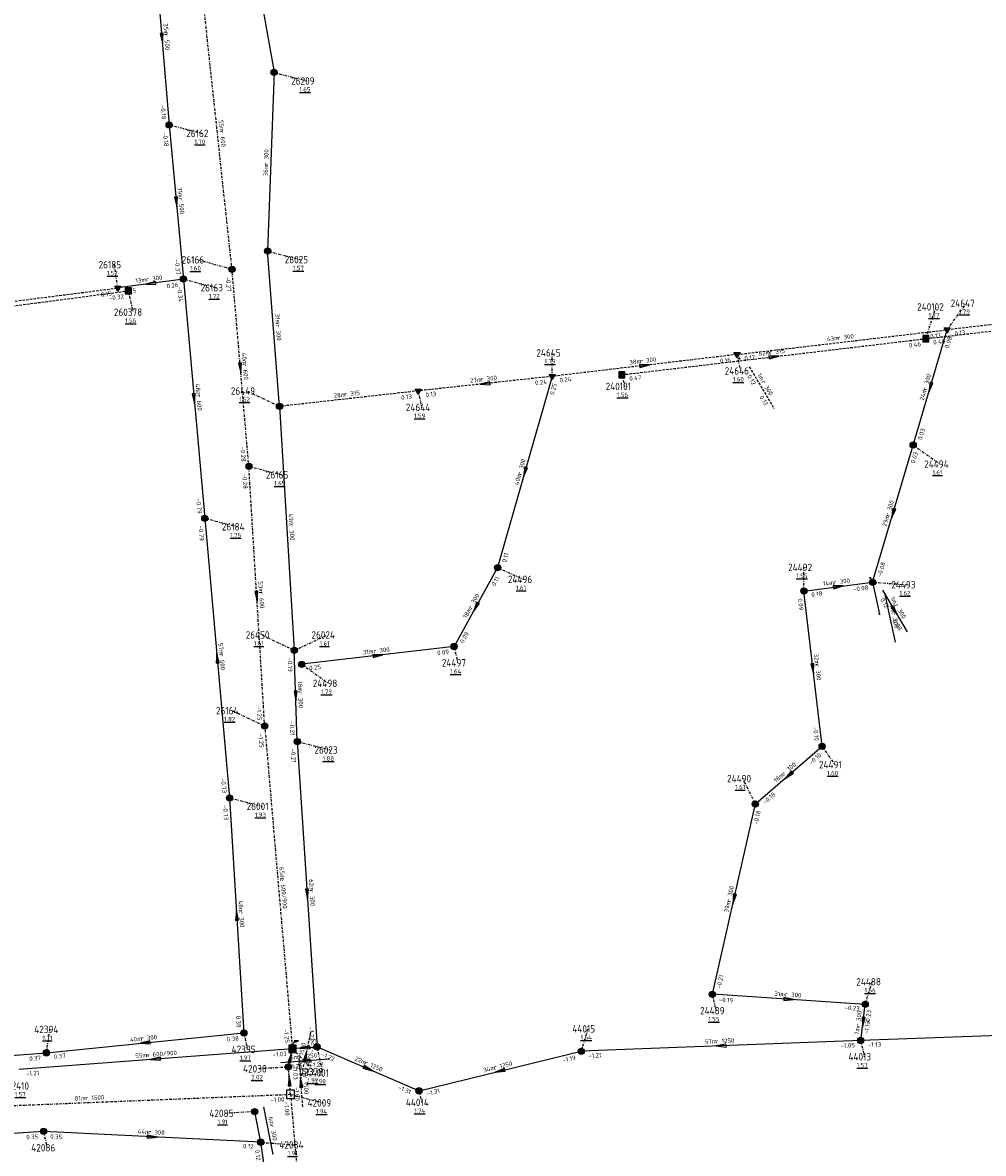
# Model space of a CAD drawing. Extents: x 188323 to 208361, y 565368 to 574910.
# Tile 200 of 256: x 203260 to 203455, y 569151 to 569380. Entities that reach past the tile are written whole.
import ezdxf

# ---------------------------------------------------------------- set-up
doc = ezdxf.new("R2010")
doc.units = 0
for name, pattern in [('BORDER', [1.75, 0.5, -0.25, 0.5, -0.25, 0, -0.25]), ('DASHDOT', [1, 0.5, -0.25, 0, -0.25]), ('DASHED', [0.75, 0.5, -0.25])]:
    doc.linetypes.add(name, pattern=pattern)
doc.layers.get('0').update_dxf_attribs({"linetype": 'CONTINUOUS'})
for name, color, linetype in [('RIO-AFM', 7, 'CONTINUOUS'), ('RIO-BOK', 7, 'CONTINUOUS'), ('RIO-DET', 7, 'CONTINUOUS'), ('RIO-KNP', 7, 'CONTINUOUS'), ('RIO-KNR', 7, 'CONTINUOUS'), ('RIO-LAG_0B', 7, 'CONTINUOUS'), ('RIO-LAG_1B', 7, 'DASHED'), ('RIO-LAG_2B', 7, 'DASHED'), ('RIO-LAG_4', 7, 'BORDER'), ('RIO-LEN', 7, 'CONTINUOUS'), ('RIO-MVD', 1, 'CONTINUOUS'), ('RIO-VRB', 6, 'DASHDOT'), ('RIO-VRH', 7, 'CONTINUOUS')]:
    doc.layers.add(name, color=color, linetype=linetype)
doc.styles.add('RIO-TXT', font='isocp.shx')

# ---------------------------------------------------------------- blocks, each defined once
blk = doc.blocks.new('L_VHR')
blk.add_lwpolyline([(-0.5, 0), (0.5, 0), (-0.5, 0.15), (-0.5, -0.15), (0.5, 0)])
blk = doc.blocks.new('K_IPR')
blk.add_lwpolyline([(-0.5, -0.5), (0.5, -0.5), (0.5, 0.5), (-0.5, 0.5)], close=True)
blk.add_solid([(-0.5, 0.5), (0.5, 0.5), (-0.5, -0.5), (0.5, -0.5)])
at = {"style": 'RIO-TXT', "flags": 1}
blk.add_attdef('KNOOPNAAM', (2, 2), '', height=1, dxfattribs=at)
blk = doc.blocks.new('K_IPG')
blk.add_circle((0, 0), 0.5)
for points in [[(0, 0), (-0.5, 0), (-0.433013, 0.25)], [(0, 0), (-0.433013, -0.25), (-0.5, 0)], [(0, 0), (-0.433013, 0.25), (-0.25, 0.433013)], [(0, 0), (-0.25, -0.433013), (-0.433013, -0.25)], [(0, 0), (-0.25, 0.433013), (0, 0.5)], [(0, 0), (0, -0.5), (-0.25, -0.433013)], [(0, 0), (0, 0.5), (0.25, 0.433013)], [(0, 0), (0.25, 0.433013), (0.433013, 0.25)], [(0, 0), (0.433013, 0.25), (0.5, 0)], [(0, 0), (0.5, 0), (0.433013, -0.25)], [(0, 0), (0.433013, -0.25), (0.25, -0.433013)], [(0, 0), (0.25, -0.433013), (0, -0.5)]]:
    blk.add_solid(points)
at = {"style": 'RIO-TXT', "flags": 1}
blk.add_attdef('KNOOPNAAM', (2, 2), '', height=1, dxfattribs=at)
blk = doc.blocks.new('K_FIC')
blk.add_circle((0, 0), 0.0625)
at = {"style": 'RIO-TXT', "flags": 1}
blk.add_attdef('KNOOPNAAM', (2, 2), '', height=1, dxfattribs=at)
blk = doc.blocks.new('K_IPD')
blk.add_lwpolyline([(-0.496027, 0.307994), (0.503973, 0.307994), (0.003973, -0.558031)], close=True)
blk.add_solid([(-0.496027, 0.307994), (0.503973, 0.307994), (0.003973, -0.558031)])
at = {"style": 'RIO-TXT', "flags": 1}
blk.add_attdef('KNOOPNAAM', (2, 2), '', height=1, dxfattribs=at)
blk = doc.blocks.new('K_DIV')
for p, q in [((-0.65, 0.65), (-0.65, -0.65)), ((0.65, 0.65), (-0.65, 0.65)), ((0.65, -0.65), (0.65, 0.65)), ((-0.65, -0.65), (0.65, -0.65))]:
    blk.add_line(p, q)
blk = doc.blocks.new('K_OVL')
for points in [[(0.6, 0.6), (-0.6, 0.6), (-0.6, -0.6), (0.6, -0.6)], [(1, 1.25), (0.474823, 0.983111), (0.413034, 1.369554)]]:
    blk.add_lwpolyline(points, close=True)
blk.add_arc((0.81571, 0.439293), 0.83139, 77.193131, 168.854604)
blk.add_solid([(-0.6, 0.6), (0.6, 0.6), (-0.6, -0.6), (0.6, -0.6)])
at = {"style": 'RIO-TXT', "flags": 1}
blk.add_attdef('KNOOPNAAM', (2, 2), '', height=1, dxfattribs=at)
blk = doc.blocks.new('279_02______24493_____24609_')
at = {"layer": 'RIO-LAG_0B'}
blk.add_line((0, 0), (2.029, -9.61), dxfattribs=at)
at = {"layer": 'RIO-AFM', "style": 'RIO-TXT'}
blk.add_text('r 300', height=0.9, rotation=281.8965, dxfattribs=at).set_placement((1.2807, -3.6446))
at = {"layer": 'RIO-LEN', "style": 'RIO-TXT'}
blk.add_text('7m', height=0.9, rotation=281.8965, dxfattribs=at).set_placement((0.946, -2.0596))
blk = doc.blocks.new('280_02______24662_____24493_')
at = {"layer": 'RIO-LAG_0B'}
blk.add_line((0, 0), (5.014, -8.445), dxfattribs=at)
at = {"layer": 'RIO-VRH', "xscale": 2, "yscale": 2, "zscale": 2, "rotation": 300.6749}
blk.add_blockref('L_VHR', (2.507, -4.2225), dxfattribs=at)
at = {"layer": 'RIO-AFM', "style": 'RIO-TXT'}
blk.add_text('r 300', height=0.9, rotation=300.6749, dxfattribs=at).set_placement((2.3859, -3.0382))
at = {"layer": 'RIO-BOK', "style": 'RIO-TXT'}
for s, p in [('0.12', (-0.489, -1.9184)), ('-0.08', (1.7174, -5.6336))]:
    blk.add_text(s, height=0.9, rotation=300.6749, dxfattribs=at).set_placement(p)
at = {"layer": 'RIO-LEN', "style": 'RIO-TXT'}
blk.add_text('1m', height=0.9, rotation=300.6749, dxfattribs=at).set_placement((1.5587, -1.6454))
blk = doc.blocks.new('286_02______24646_____24663_')
at = {"layer": 'RIO-LAG_2B'}
blk.add_line((0, 0), (5.014, -8.445), dxfattribs=at)
at = {"layer": 'RIO-AFM', "style": 'RIO-TXT'}
blk.add_text('r 300', height=0.9, rotation=300.6749, dxfattribs=at).set_placement((2.3859, -3.0382))
at = {"layer": 'RIO-BOK', "style": 'RIO-TXT'}
for p in [(-0.489, -1.9184), (1.9932, -6.0979)]:
    blk.add_text('0.12', height=0.9, rotation=300.6749, dxfattribs=at).set_placement(p)
at = {"layer": 'RIO-LEN', "style": 'RIO-TXT'}
blk.add_text('1m', height=0.9, rotation=300.6749, dxfattribs=at).set_placement((1.5587, -1.6454))
blk = doc.blocks.new('706_04______42009___c242038_')
at = {"layer": 'RIO-LAG_4'}
blk.add_line((0, 0), (-0.75, 9.792), dxfattribs=at)
at = {"layer": 'RIO-VRH', "xscale": 2, "yscale": 2, "zscale": 2, "rotation": 94.3676}
blk.add_blockref('L_VHR', (-0.375, 4.896), dxfattribs=at)
at = {"layer": 'RIO-AFM', "style": 'RIO-TXT'}
blk.add_text('r 1500', height=0.9, rotation=274.3676, dxfattribs=at).set_placement((0.0214, 6.2807))
at = {"layer": 'RIO-BOK', "style": 'RIO-TXT'}
for s, p in [('-1.03', (-2.0386, 8.289)), ('-1.00', (-1.7075, 3.9818))]:
    blk.add_text(s, height=0.9, rotation=274.3676, dxfattribs=at).set_placement(p)
at = {"layer": 'RIO-LEN', "style": 'RIO-TXT'}
blk.add_text('6m', height=0.9, rotation=274.3676, dxfattribs=at).set_placement((-0.1028, 7.8959))
blk = doc.blocks.new('716_04______42038_____42378___c')
at = {"layer": 'RIO-LAG_4'}
blk.add_line((0, 0), (2.059, 9.602), dxfattribs=at)
at = {"layer": 'RIO-VRH', "xscale": 2, "yscale": 2, "zscale": 2, "rotation": 77.8869}
blk.add_blockref('L_VHR', (1.0295, 4.801), dxfattribs=at)
at = {"layer": 'RIO-AFM', "style": 'RIO-TXT'}
blk.add_text('r 1500', height=0.9, rotation=77.8869, dxfattribs=at).set_placement((0.2577, 3.5858))
at = {"layer": 'RIO-BOK', "style": 'RIO-TXT'}
for s, p in [('-1.25', (2.5684, 5.299)), ('-1.03', (1.6624, 1.0751))]:
    blk.add_text(s, height=0.9, rotation=77.8869, dxfattribs=at).set_placement(p)
at = {"layer": 'RIO-LEN', "style": 'RIO-TXT'}
blk.add_text('4m', height=0.9, rotation=77.8869, dxfattribs=at).set_placement((-0.082, 2.0018))
blk = doc.blocks.new('722_04______42084_____42085_')
at = {"layer": 'RIO-LAG_0B'}
blk.add_line((0, 0), (-1.87, 9.641), dxfattribs=at)
at = {"layer": 'RIO-AFM', "style": 'RIO-TXT'}
blk.add_text('r 300', height=0.9, rotation=280.962, dxfattribs=at).set_placement((-0.649, 5.9765))
at = {"layer": 'RIO-LEN', "style": 'RIO-TXT'}
blk.add_text('6m', height=0.9, rotation=280.962, dxfattribs=at).set_placement((-0.9578, 7.5668))
blk = doc.blocks.new('737_04______44001_____42378___c')
at = {"layer": 'RIO-LAG_0B'}
blk.add_line((0, 0), (-9.794, -0.728), dxfattribs=at)
at = {"layer": 'RIO-VRH', "xscale": 2, "yscale": 2, "zscale": 2, "rotation": 184.2318}
blk.add_blockref('L_VHR', (-4.897, -0.364), dxfattribs=at)
at = {"layer": 'RIO-AFM', "style": 'RIO-TXT'}
blk.add_text('r 1250', height=0.9, rotation=364.2318, dxfattribs=at).set_placement((-6.2805, 0.0356))
at = {"layer": 'RIO-BOK', "style": 'RIO-TXT'}
for s, p in [('-1.25', (-8.2939, -2.0199)), ('-1.22', (-3.9849, -1.6983))]:
    blk.add_text(s, height=0.9, rotation=364.2318, dxfattribs=at).set_placement(p)
at = {"layer": 'RIO-LEN', "style": 'RIO-TXT'}
blk.add_text('5m', height=0.9, rotation=364.2318, dxfattribs=at).set_placement((-7.896, -0.0849))

msp = doc.modelspace()

# ---------------------------------------------------------------- linework, layer by layer
at = {"layer": 'RIO-LAG_0B'}
for p, q in [((203306.4, 569397.888), (203311.296, 569369.92)), ((203287.2, 569394.304), (203290.096, 569359.296)), ((203311.296, 569369.92), (203310, 569333.824)), ((203290.096, 569359.296), (203292.992, 569328.128)), ((203312.4, 569302.4), (203310, 569333.824)), ((203292.992, 569328.128), (203279.712, 569326.336)), ((203292.992, 569328.128), (203297.296, 569279.808)), ((203440.496, 569294.592), (203447.36, 569317.888)), ((203367.504, 569308.48), (203356.496, 569269.824)), ((203312.4, 569302.4), (203315.392, 569253.12)), ((203432.304, 569266.88), (203440.496, 569294.592)), ((203297.296, 569279.808), (203302.304, 569223.296)), ((203356.496, 569269.824), (203347.696, 569253.888)), ((203431.792, 569267.776), (203432.304, 569266.88)), ((203418.4, 569265.088), (203432.304, 569266.88)), ((203422.096, 569233.728), (203418.4, 569265.088)), ((203432.304, 569266.88), (203433.664, 569260.416)), ((203347.696, 569253.888), (203316.896, 569250.304)), ((203316, 569234.688), (203315.392, 569253.12)), ((203316, 569234.688), (203315.392, 569253.12)), ((203316, 569234.688), (203320, 569172.992)), ((203408.608, 569222.08), (203422.096, 569233.728)), ((203302.304, 569223.296), (203305.2, 569175.808)), ((203399.904, 569183.616), (203408.608, 569222.08)), ((203430.8, 569181.568), (203399.904, 569183.616)), ((203429.904, 569174.272), (203430.8, 569181.568)), ((203265.296, 569171.776), (203305.2, 569175.808)), ((203488, 569176.384), (203429.904, 569174.272)), ((203429.904, 569174.272), (203373.408, 569172.096)), ((203224.096, 569168.768), (203265.296, 569171.776)), ((203315.008, 569172.608), (203259.696, 569168.384)), ((203320, 569172.992), (203315.008, 569172.608)), ((203320, 569172.992), (203340.608, 569164.096)), ((203340.608, 569164.096), (203373.408, 569172.096)), ((203308.608, 569153.728), (203307.392, 569159.872)), ((203264.704, 569155.904), (203229.504, 569153.408)), ((203308.608, 569153.728), (203264.704, 569155.904)), ((203313.296, 569122.816), (203308.608, 569153.728))]:
    msp.add_line(p, q, dxfattribs=at)
at = {"layer": 'RIO-LAG_1B'}
for p, q in [((203215.232, 569317.056), (203281.856, 569325.76)), ((203443.056, 569316.096), (203522.848, 569325.312)), ((203381.616, 569308.8), (203443.056, 569316.096))]:
    msp.add_line(p, q, dxfattribs=at)
at = {"layer": 'RIO-LAG_2B'}
for p, q in [((203215.056, 569318.08), (203279.712, 569326.336)), ((203484.416, 569322.112), (203447.36, 569317.888)), ((203404.88, 569312.896), (203447.36, 569317.888)), ((203404.88, 569312.896), (203367.504, 569308.48)), ((203404.88, 569312.896), (203405.392, 569312.064)), ((203367.504, 569308.48), (203340.432, 569305.536)), ((203340.432, 569305.536), (203312.4, 569302.4))]:
    msp.add_line(p, q, dxfattribs=at)
at = {"layer": 'RIO-LAG_4'}
for p, q in [((203302.8, 569330.112), (203296.992, 569384.384)), ((203306.208, 569290.304), (203302.8, 569330.112)), ((203309.408, 569237.824), (203306.208, 569290.304)), ((203309.408, 569237.824), (203315.008, 569172.608)), ((203314.208, 569168.896), (203315.008, 569172.608)), ((203314.624, 569163.392), (203314.208, 569168.896)), ((203233.904, 569160.128), (203314.624, 569163.392)), ((203314.624, 569163.392), (203320.992, 569089.984))]:
    msp.add_line(p, q, dxfattribs=at)
at = {"layer": 'RIO-VRB'}
for p, q in [((203311.3, 569369.9), (203317.9482, 569368.18)), ((203290.1, 569359.3), (203296.7482, 569357.58)), ((203310, 569333.8), (203316.6482, 569332.08)), ((203279.72, 569326.34), (203279.0117, 569331.053)), ((203302.8, 569330.1), (203295.8321, 569332.0265)), ((203293, 569328.1), (203299.6482, 569326.38)), ((203281.86, 569325.74), (203282.7406, 569321.442)), ((203443.05, 569316.11), (203445.1271, 569322.5189)), ((203447.36, 569317.89), (203451.2645, 569323.2441)), ((203367.51, 569308.46), (203367.5094, 569313.235)), ((203404.88, 569312.9), (203405.5871, 569309.5868)), ((203381.62, 569308.78), (203382.1535, 569306.4516)), ((203312.4, 569302.4), (203305.751, 569305.5179)), ((203340.43, 569305.52), (203341.1371, 569302.2068)), ((203440.5, 569294.6), (203445.9194, 569290.7519)), ((203306.2, 569290.3), (203312.8482, 569288.58)), ((203297.29, 569279.8), (203303.9382, 569278.08)), ((203356.5, 569269.8), (203361.7609, 569267.4622)), ((203418.4, 569265.1), (203418.3994, 569269.875)), ((203432.3, 569266.9), (203439.2675, 569266.3713)), ((203315.4, 569253.1), (203308.751, 569256.2179)), ((203315.4, 569253.1), (203322.0482, 569256.22)), ((203347.7, 569253.9), (203348.4071, 569250.5868)), ((203316.9, 569250.3), (203322.3194, 569246.4519)), ((203309.4, 569237.8), (203302.751, 569240.9179)), ((203316, 569234.7), (203322.6482, 569232.98)), ((203422.1, 569233.7), (203424.637, 569230.0047)), ((203408.6, 569222.1), (203406.0616, 569227.1945)), ((203302.3, 569223.3), (203308.9482, 569221.58)), ((203430.8, 569181.6), (203432.1933, 569186.1294)), ((203399.9, 569183.6), (203400.6071, 569180.2868)), ((203265.3, 569171.8), (203266.0071, 569176.5132)), ((203305.2, 569175.8), (203305.9071, 569172.4868)), ((203373.4, 569172.1), (203374.7933, 569176.6294)), ((203429.9, 569174.3), (203430.6071, 569170.9868)), ((203315, 569172.63), (203319.5472, 569167.9098)), ((203320, 569173), (203321.0541, 569167.7171)), ((203314.2, 569168.9), (203308.2176, 569168.5431)), ((203314.62, 569163.39), (203321.2682, 569161.67)), ((203340.6, 569164.1), (203341.1335, 569161.7716)), ((203307.4, 569159.9), (203301.4176, 569159.5431)), ((203264.7, 569155.9), (203265.4071, 569152.5868)), ((203308.6, 569153.7), (203315.5675, 569153.1713))]:
    msp.add_line(p, q, dxfattribs=at)

# ---------------------------------------------------------------- block references
at = {"layer": 'RIO-DET'}
for name, p in [('286_02______24646_____24663_', (203407.376, 569310.4)), ('280_02______24662_____24493_', (203434.288, 569265.28)), ('279_02______24493_____24609_', (203434.8, 569264.384)), ('716_04______42038_____42378___c', (203316.704, 569166.4)), ('737_04______44001_____42378___c', (203322.496, 569170.496)), ('706_04______42009___c242038_', (203317.12, 569160.896)), ('722_04______42084_____42085_', (203311.104, 569151.232))]:
    msp.add_blockref(name, p, dxfattribs=at)
at = {"layer": 'RIO-KNP', "xscale": 1.25, "yscale": 1.25, "zscale": 1.25}
for name, p in [('K_IPG', (203311.296, 569369.92)), ('K_IPG', (203290.096, 569359.296)), ('K_IPG', (203310, 569333.824)), ('K_IPG', (203292.992, 569328.128)), ('K_IPG', (203302.8, 569330.112)), ('K_IPD', (203279.712, 569326.336)), ('K_IPR', (203281.856, 569325.76)), ('K_IPD', (203447.36, 569317.888)), ('K_IPR', (203443.056, 569316.096)), ('K_IPD', (203404.88, 569312.896)), ('K_FIC', (203405.392, 569312.064)), ('K_IPD', (203367.504, 569308.48)), ('K_IPR', (203381.616, 569308.8)), ('K_IPD', (203340.432, 569305.536)), ('K_IPG', (203312.4, 569302.4)), ('K_IPG', (203440.496, 569294.592)), ('K_IPG', (203306.208, 569290.304)), ('K_IPG', (203297.296, 569279.808)), ('K_IPG', (203356.496, 569269.824)), ('K_IPG', (203432.304, 569266.88)), ('K_FIC', (203431.792, 569267.776)), ('K_IPG', (203418.4, 569265.088)), ('K_FIC', (203433.664, 569260.416)), ('K_IPG', (203315.392, 569253.12)), ('K_IPG', (203315.392, 569253.12)), ('K_IPG', (203347.696, 569253.888)), ('K_IPG', (203316.896, 569250.304)), ('K_IPG', (203309.408, 569237.824)), ('K_IPG', (203316, 569234.688)), ('K_IPG', (203422.096, 569233.728)), ('K_IPG', (203302.304, 569223.296)), ('K_IPG', (203408.608, 569222.08)), ('K_IPG', (203399.904, 569183.616)), ('K_IPG', (203430.8, 569181.568)), ('K_IPG', (203305.2, 569175.808)), ('K_OVL', (203315.008, 569172.608)), ('K_IPG', (203320, 569172.992)), ('K_IPG', (203429.904, 569174.272)), ('K_IPG', (203265.296, 569171.776)), ('K_IPG', (203373.408, 569172.096)), ('K_IPG', (203314.208, 569168.896)), ('K_IPG', (203340.608, 569164.096)), ('K_DIV', (203314.624, 569163.392)), ('K_IPG', (203307.392, 569159.872)), ('K_IPG', (203264.704, 569155.904)), ('K_IPG', (203308.608, 569153.728))]:
    msp.add_blockref(name, p, dxfattribs=at)
at = {"layer": 'RIO-VRH'}
for p, xscale, yscale, zscale, rotation in [((203288.65, 569376.8), 2, 2, 2, 274.7451), ((203291.55, 569343.7), 2, 2, 2, 275.3188), ((203286.36, 569327.22), 2, 2, 2, 187.5487), ((203412.335, 569312.445), 2, 2, 2, 6.8038), ((203304.5, 569310.2), 2, 2, 2, 274.8914), ((203386.195, 569310.68), 2, 2, 2, 366.775), ((203353.97, 569306.99), 2, 2, 2, 186.1956), ((203443.93, 569306.245), 2, 2, 2, 253.5804), ((203295.145, 569303.95), 2, 2, 2, 275.0843), ((203362.005, 569289.13), 2, 2, 2, 254.0961), ((203436.4, 569280.75), 2, 2, 2, 253.5023), ((203432.045, 569267.33), -0.252, -0.252, -0.252, 300.6749), ((203307.8, 569264.05), 2, 2, 2, 273.4967), ((203425.35, 569266), 2, 2, 2, 7.3778), ((203352.1, 569261.85), 2, 2, 2, 241.0311), ((203299.795, 569251.55), 2, 2, 2, 455.0759), ((203332.3, 569252.1), 2, 2, 2, 366.666), ((203420.25, 569249.4), 2, 2, 2, 276.7288), ((203315.7, 569243.9), 2, 2, 2, 271.8766), ((203315.7, 569243.9), 2, 2, 2, 271.8766), ((203415.35, 569227.9), 2, 2, 2, 220.667), ((203318, 569203.85), 2, 2, 2, 273.718), ((203404.25, 569202.85), 2, 2, 2, 257.2587), ((203303.75, 569199.55), 2, 2, 2, 453.5024), ((203415.35, 569182.6), 2, 2, 2, 356.2971), ((203430.35, 569177.95), 2, 2, 2, 262.9632), ((203285.25, 569173.8), 2, 2, 2, 185.7242), ((203401.65, 569173.2), 2, 2, 2, 182.2296), ((203314.6, 569170.765), 2, 2, 2, 77.8869), ((203317.5, 569172.815), 2, 2, 2, 184.2318), ((203287.35, 569170.515), 2, 2, 2, 184.3737), ((203330.3, 569168.55), 2, 2, 2, 336.6361), ((203314.41, 569166.145), 2, 2, 2, 94.3676), ((203357, 569168.1), 2, 2, 2, 193.7056), ((203286.65, 569154.8), 2, 2, 2, 357.1314)]:
    msp.add_blockref('L_VHR', p, dxfattribs=dict(at, xscale=xscale, yscale=yscale, zscale=zscale, rotation=rotation))

# ---------------------------------------------------------------- texts
at = {"layer": 'RIO-AFM', "style": 'RIO-TXT'}
for s, rotation, p in [('r 500', 274.7451, (203289.0919, 569377.6501)), ('r 600', 276.1053, (203300.3278, 569358.111)), ('r 300', 447.9287, (203310.1102, 569351.0585)), ('r 500', 275.3188, (203291.9822, 569344.5542)), ('r 300', 367.5486, (203285.4905, 569327.6129)), ('r 300', 274.3795, (203311.6462, 569318.947)), ('r 300', 6.699, (203425.2572, 569315.7971)), ('r 315', 6.8038, (203411.4712, 569312.8455)), ('r 600', 274.8914, (203304.9413, 569311.0514)), ('r 300', 366.775, (203385.3297, 569311.0922)), ('r 300', 366.1956, (203353.1096, 569307.4077)), ('r 300', 73.5804, (203443.2215, 569305.6092)), ('r 600', 275.0843, (203295.5861, 569304.8027)), ('r 315', 366.3508, (203325.5534, 569304.3757)), ('r 300', 434.0961, (203361.2904, 569288.4909)), ('r 300', 73.5023, (203435.6906, 569280.1152)), ('r 300', 273.491, (203314.365, 569278.5901)), ('r 300', 7.3778, (203424.4825, 569266.3918)), ('r 600', 273.4967, (203308.2659, 569264.8904)), ('r 300', 421.0311, (203351.2654, 569261.3854)), ('r 300', 366.666, (203331.4358, 569252.5118)), ('r 600', 275.0759, (203300.2388, 569252.4031)), ('r 300', 276.7288, (203420.6612, 569250.2644)), ('r 300', 271.8766, (203316.1786, 569244.7267)), ('r 300', 271.8766, (203316.1786, 569244.7267)), ('r 300', 40.667, (203414.4098, 569227.7513)), ('e 600/900', 274.9199, (203312.5558, 569207.1429)), ('r 300', 273.718, (203318.4656, 569204.6924)), ('r 300', 77.2587, (203403.5837, 569202.1698)), ('r 300', 273.5024, (203304.2142, 569200.3903)), ('r 300', 356.2971, (203414.574, 569183.1606)), ('r 300', 82.9632, (203429.7216, 569176.9392)), ('r 300', 5.7242, (203284.3942, 569174.2167)), ('r 1250', 362.2296, (203400.55, 569173.6748)), ('e 600/900', 364.3737, (203285.4256, 569170.8857)), ('r 1250', 336.6361, (203329.509, 569169.4434)), ('r 1250', 13.7056, (203355.8321, 569168.3298)), ('r 1500', 2.3337, (203273.1606, 569162.2006)), ('r 300', 357.1314, (203285.8664, 569155.3533))]:
    msp.add_text(s, height=0.9, rotation=rotation, dxfattribs=at).set_placement(p)
at = {"layer": 'RIO-BOK', "style": 'RIO-TXT'}
for s, rotation, p in [('-0.18', 274.7451, (203288.3858, 569363.2723)), ('-0.18', 275.3188, (203288.8365, 569357.7759)), ('-0.37', 275.3188, (203291.2438, 569332.0543)), ('0.26', 367.5486, (203289.6545, 569326.2507)), ('-0.34', 275.0843, (203291.7303, 569326.581)), ('-0.27', 274.8914, (203301.5252, 569328.5853)), ('0.15', 7.2605, (203276.3644, 569324.5011)), ('-0.32', 7.4215, (203277.975, 569323.8221)), ('0.15', 367.5486, (203281.2923, 569325.137)), ('0.13', 366.4973, (203448.91, 569316.6584)), ('0.46', 6.8038, (203439.68, 569314.2979)), ('0.17', 6.699, (203443.9873, 569316.0842)), ('0.48', 6.5758, (203444.6009, 569314.8795)), ('0.08', 73.5804, (203447.697, 569314.079)), ('0.17', 6.699, (203406.4336, 569311.6729)), ('0.16', 366.775, (203401.5073, 569311.1112)), ('0.24', 366.775, (203369.066, 569307.2359)), ('0.47', 6.8038, (203383.1758, 569307.5557)), ('0.24', 366.1956, (203364.1208, 569306.6989)), ('0.25', 434.0961, (203367.8592, 569304.6595)), ('0.13', 366.3508, (203337.0455, 569303.7504)), ('0.13', 366.1956, (203341.9735, 569304.2802)), ('0.03', 73.5804, (203442.2385, 569295.5472)), ('-0.28', 274.8914, (203304.4787, 569294.2682)), ('0.03', 73.5023, (203440.8318, 569290.7886)), ('-0.28', 273.4967, (203304.8887, 569288.8168)), ('-0.79', 275.0843, (203295.5608, 569283.762)), ('-0.79', 275.0759, (203296.0201, 569278.2812)), ('0.11', 434.0961, (203358.2292, 569270.7639)), ('-0.08', 73.5023, (203434.0397, 569267.8448)), ('0.11', 421.0311, (203355.9929, 569266.0117)), ('0.18', 7.3778, (203419.968, 569263.8914)), ('-0.08', 7.3778, (203428.4135, 569264.985)), ('0.09', 276.7288, (203417.1744, 569263.5452)), ('0.09', 421.0311, (203349.6024, 569254.448)), ('-0.19', 271.8766, (203314.0473, 569251.6545)), ('-0.19', 271.8766, (203314.0473, 569251.6545)), ('0.09', 366.666, (203344.3246, 569252.1135)), ('0.25', 366.666, (203318.4536, 569249.073)), ('-1.25', 273.4967, (203307.7839, 569241.8089)), ('-0.21', 271.8766, (203314.4762, 569238.7526)), ('-0.21', 271.8766, (203314.4762, 569238.7526)), ('-0.10', 276.7288, (203420.2472, 569237.6096)), ('-1.25', 274.9199, (203308.1259, 569236.2847)), ('-0.21', 273.718, (203314.6944, 569233.2118)), ('-0.10', 40.667, (203419.9024, 569229.9659)), ('-0.73', 275.0759, (203300.5765, 569227.2633)), ('-0.18', 40.667, (203410.5741, 569221.9504)), ('-0.73', 273.5024, (203300.9888, 569221.8167)), ('-0.18', 77.2587, (203409.0616, 569217.7913)), ('-0.21', 77.2587, (203401.5741, 569184.6568)), ('-0.19', 356.2971, (203401.2074, 569182.1133)), ('-0.23', 356.2971, (203426.6192, 569180.4847)), ('0.38', 273.5024, (203303.6135, 569179.2696)), ('-1.13', 82.9632, (203431.4608, 569175.518)), ('-0.23', 82.9632, (203431.6877, 569177.359)), ('-1.25', 274.9199, (203313.2929, 569176.5979)), ('-1.22', 273.718, (203318.3742, 569177.0031)), ('0.38', 5.7242, (203301.7972, 569174.0518)), ('-1.05', 362.2296, (203425.8561, 569172.7747)), ('-1.13', 362.0698, (203431.3503, 569172.9524)), ('0.37', 4.1643, (203261.8508, 569170.1451)), ('0.37', 5.7242, (203266.8324, 569170.5466)), ('-1.03', 364.3737, (203311.0163, 569170.9539)), ('-1.22', 336.6361, (203320.7309, 569171.1601)), ('-1.19', 13.7056, (203369.7478, 569169.7682)), ('-1.21', 362.2296, (203374.854, 569170.7564)), ('-1.21', 364.3737, (203261.2033, 569167.1118)), ('-1.31', 336.6361, (203336.2859, 569164.4515)), ('-1.31', 13.7056, (203342.2917, 569163.0716)), ('-1.00', 2.3337, (203310.5802, 569161.8242)), ('-1.00', 274.977, (203313.3475, 569161.8734)), ('0.35', 364.0621, (203261.2467, 569154.2714)), ('0.35', 357.1314, (203266.0289, 569154.4325)), ('0.12', 357.1314, (203304.9762, 569152.5055)), ('0.12', 278.6568, (203307.4274, 569152.1049))]:
    msp.add_text(s, height=0.9, rotation=rotation, dxfattribs=at).set_placement(p)
at = {"layer": 'RIO-KNR', "style": 'RIO-TXT'}
for s, p in [('26209', (203314.7607, 569367.43)), ('26162', (203293.5607, 569356.83)), ('26185', (203275.8242, 569330.303)), ('26166', (203292.6446, 569331.2765)), ('26025', (203313.4607, 569331.33)), ('26163', (203296.4607, 569325.63)), ('260378', (203278.9156, 569320.692)), ('240102', (203441.3021, 569321.7689)), ('24647', (203448.077, 569322.4941)), ('24645', (203364.3219, 569312.485)), ('24646', (203402.3996, 569308.8368)), ('26449', (203302.5635, 569304.7679)), ('240101', (203378.3285, 569305.7016)), ('24644', (203337.9496, 569301.4568)), ('24494', (203442.7319, 569290.0019)), ('26165', (203309.6607, 569287.83)), ('26184', (203300.7507, 569277.33)), ('24492', (203415.2119, 569269.125)), ('24496', (203358.5734, 569266.7122)), ('24493', (203436.08, 569265.6213)), ('26450', (203305.5635, 569255.4679)), ('26024', (203318.8607, 569255.47)), ('24497', (203345.2196, 569249.8368)), ('24498', (203319.1319, 569245.7019)), ('26164', (203299.5635, 569240.1679)), ('26023', (203319.4607, 569232.23)), ('24491', (203421.4495, 569229.2547)), ('24490', (203402.8741, 569226.4445)), ('26001', (203305.7607, 569220.83)), ('24488', (203429.0058, 569185.3794)), ('24489', (203397.4196, 569179.5368)), ('42394', (203262.8196, 569175.7632)), ('44015', (203371.6058, 569175.8794)), ('42395', (203302.7196, 569171.7368)), ('44013', (203427.4196, 569170.2368)), ('42038', (203305.0301, 569167.7931)), ('42378', (203316.3597, 569167.1598)), ('44001', (203317.8666, 569166.9671)), ('42410', (203257.2196, 569164.3368)), ('42009', (203318.0807, 569160.92)), ('44014', (203337.946, 569161.0216)), ('42085', (203298.2301, 569158.7931)), ('42086', (203262.2196, 569151.8368)), ('42084', (203312.38, 569152.4213))]:
    msp.add_text(s, height=1.5, dxfattribs=at).set_placement(p)
at = {"layer": 'RIO-LEN', "style": 'RIO-TXT'}
for s, rotation, p in [('35m', 274.7451, (203288.9122, 569379.8026)), ('55m', 276.1053, (203300.097, 569360.2586)), ('36m', 447.9287, (203310.0339, 569348.8998)), ('31m', 275.3188, (203291.7809, 569346.7048)), ('13m', 367.5486, (203283.3494, 569327.3278)), ('31m', 274.3795, (203311.4802, 569321.1006)), ('43m', 6.699, (203423.112, 569315.5451)), ('40m', 274.8914, (203304.7561, 569313.2034)), ('62m', 6.8038, (203409.3264, 569312.5895)), ('38m', 366.775, (203383.1849, 569310.836)), ('27m', 366.1956, (203350.9624, 569307.1732)), ('48m', 275.0843, (203295.3937, 569306.9541)), ('24m', 73.5804, (203442.6112, 569303.5372)), ('28m', 366.3508, (203323.4068, 569304.1354)), ('40m', 434.0961, (203360.7001, 569286.4132)), ('49m', 273.491, (203314.2324, 569280.7461)), ('29m', 73.5023, (203435.0775, 569278.0441)), ('14m', 7.3778, (203422.3404, 569266.1144)), ('53m', 273.4967, (203308.1331, 569267.0463)), ('18m', 421.0311, (203350.2206, 569259.4949)), ('57m', 275.0759, (203300.0467, 569254.5546)), ('31m', 366.666, (203329.2905, 569252.2596)), ('32m', 276.7288, (203420.407, 569252.4094)), ('18m', 271.8766, (203316.1069, 569246.8855)), ('18m', 271.8766, (203316.1069, 569246.8855)), ('18m', 40.667, (203412.7715, 569226.3436)), ('65m', 274.9199, (203312.3695, 569209.2948)), ('62m', 273.718, (203318.3245, 569206.8478)), ('48m', 273.5024, (203304.0812, 569202.5462)), ('39m', 77.2587, (203403.1076, 569200.063)), ('31m', 356.2971, (203412.4184, 569183.2987)), ('7m', 82.9632, (203429.5234, 569175.3314)), ('40m', 5.7242, (203282.245, 569174.0013)), ('57m', 362.2296, (203398.3917, 569173.5894)), ('55m', 364.3737, (203283.272, 569170.7196)), ('22m', 336.6361, (203327.5256, 569170.2988)), ('34m', 13.7056, (203353.7336, 569167.818)), ('81m', 2.3337, (203271.0024, 569162.1126)), ('44m', 357.1314, (203283.7091, 569155.4601))]:
    msp.add_text(s, height=0.9, rotation=rotation, dxfattribs=at).set_placement(p)
at = {"layer": 'RIO-MVD', "style": 'RIO-TXT'}
for s, p in [('%%U1.65', (203316.4182, 569366.03)), ('%%U1.70', (203295.2182, 569355.43)), ('%%U1.57', (203277.4817, 569328.903)), ('%%U1.60', (203294.3021, 569329.8765)), ('%%U1.57', (203315.1182, 569329.93)), ('%%U1.72', (203298.1182, 569324.23)), ('%%U1.79', (203449.7345, 569321.0941)), ('%%U1.56', (203281.2106, 569319.292)), ('%%U1.77', (203443.5971, 569320.3689)), ('%%U1.79', (203365.9794, 569311.085)), ('%%U1.60', (203404.0571, 569307.4368)), ('%%U1.52', (203304.221, 569303.3679)), ('%%U1.56', (203380.6235, 569304.3016)), ('%%U1.59', (203339.6071, 569300.0568)), ('%%U1.61', (203444.3894, 569288.6019)), ('%%U1.65', (203311.3182, 569286.43)), ('%%U1.75', (203302.4082, 569275.93)), ('%%U1.55', (203416.8694, 569267.725)), ('%%U1.61', (203360.2309, 569265.3122)), ('%%U1.62', (203437.7375, 569264.2213)), ('%%U1.61', (203307.221, 569254.0679)), ('%%U1.61', (203320.5182, 569254.07)), ('%%U1.64', (203346.8771, 569248.4368)), ('%%U1.79', (203320.7894, 569244.3019)), ('%%U1.82', (203301.221, 569238.7679)), ('%%U1.88', (203321.1182, 569230.83)), ('%%U1.60', (203423.107, 569227.8547)), ('%%U1.61', (203404.5316, 569225.0445)), ('%%U1.93', (203307.4182, 569219.43)), ('%%U1.66', (203430.6633, 569183.9794)), ('%%U1.55', (203399.0771, 569178.1368)), ('%%U1.71', (203264.4771, 569174.3632)), ('%%U1.64', (203373.2633, 569174.4794)), ('%%U1.97', (203304.3771, 569170.3368)), ('%%U1.57', (203429.0771, 569168.8368)), ('%%U2.02', (203306.6876, 569166.3931)), ('%%U1.92', (203318.0172, 569165.7598)), ('%%U1.90', (203319.5241, 569165.5671)), ('%%U1.57', (203258.8771, 569162.9368)), ('%%U1.94', (203319.7382, 569159.52)), ('%%U1.74', (203339.6035, 569159.6216)), ('%%U1.91', (203299.8876, 569157.3931)), ('%%U1.91', (203314.0375, 569151.0213))]:
    msp.add_text(s, height=0.9, dxfattribs=at).set_placement(p)

doc.saveas('drawing.dxf')
